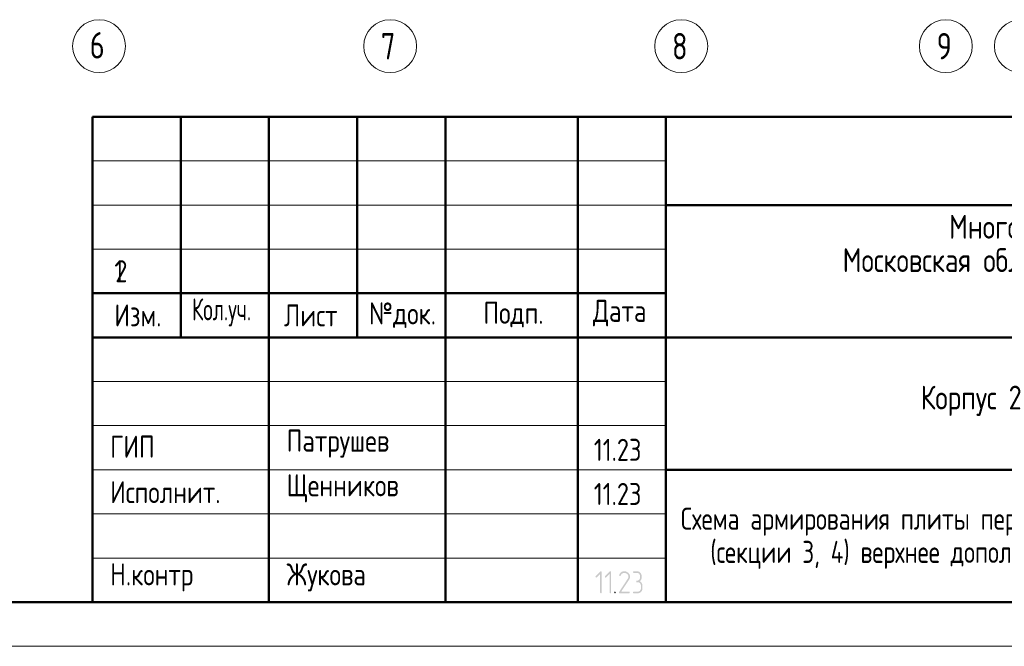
# Model space of a CAD drawing. Header units: millimetres. Extents: x 0 to 43617, y 0 to 59400.
# Tile 7 of 30: x 22174 to 33336, y 0 to 7100. Entities that reach past the tile are written whole.
import ezdxf

# ---------------------------------------------------------------- set-up
doc = ezdxf.new("R2010")
doc.units = ezdxf.units.MM
doc.linetypes.add('______5', pattern=[1100, 800, -100, 100, -100])
doc.layers.add('Standard', color=7, linetype='Continuous', lineweight=25)
doc.layers.add('Оси', color=40, linetype='______5', lineweight=18)
doc.styles.add('GOST 2.304-81', font='txt')
doc.styles.add('ISOCPEUR', font='txt')

msp = doc.modelspace()

# ---------------------------------------------------------------- hatches: boundary and pattern name
at = {"layer": 'Standard', "linetype": 'Continuous', "lineweight": 25, "transparency": 33554687}
for points in [[(28772, 610), (28772, 609), (28772, 608), (28772, 607), (28771, 606), (28771, 605), (28771, 605), (28770, 604), (28769, 603), (28768, 602), (28767, 602), (28765, 601), (28763, 601), (28763, 601), (28762, 601), (28761, 602), (28761, 602), (28760, 602), (28759, 602), (28758, 603), (28757, 603), (28756, 604), (28756, 605), (28755, 605), (28755, 606), (28755, 607), (28754, 608), (28754, 609), (28754, 610), (28754, 820), (28716, 782), (28715, 780), (28713, 780), (28712, 779), (28710, 779), (28708, 779), (28707, 780), (28705, 780), (28704, 782), (28702, 783), (28702, 785), (28701, 786), (28701, 788), (28701, 788), (28701, 789), (28701, 790), (28702, 790), (28702, 791), (28702, 792), (28703, 793), (28704, 794), (28757, 848), (28758, 849), (28760, 849), (28761, 850), (28763, 850), (28765, 850), (28766, 849), (28768, 849), (28769, 848), (28770, 847), (28770, 846), (28771, 846), (28771, 845), (28772, 844), (28772, 843), (28772, 842), (28772, 841)], [(28878, 610), (28878, 609), (28878, 608), (28878, 607), (28878, 606), (28878, 605), (28877, 605), (28877, 604), (28876, 603), (28875, 602), (28873, 602), (28872, 601), (28870, 601), (28869, 601), (28869, 601), (28868, 602), (28867, 602), (28866, 602), (28865, 602), (28865, 603), (28863, 603), (28863, 604), (28862, 605), (28862, 605), (28861, 606), (28861, 607), (28861, 608), (28861, 609), (28861, 610), (28861, 820), (28823, 782), (28821, 780), (28820, 780), (28818, 779), (28817, 779), (28815, 779), (28813, 780), (28812, 780), (28810, 782), (28809, 783), (28808, 785), (28808, 786), (28808, 788), (28808, 788), (28808, 789), (28808, 790), (28808, 790), (28809, 791), (28809, 792), (28810, 793), (28810, 794), (28863, 848), (28865, 849), (28866, 849), (28868, 850), (28869, 850), (28871, 850), (28873, 849), (28874, 849), (28876, 848), (28876, 847), (28877, 846), (28877, 846), (28878, 845), (28878, 844), (28878, 843), (28878, 842), (28878, 841)], [(29082, 601), (28976, 601), (28975, 601), (28973, 602), (28971, 603), (28970, 604), (28969, 606), (28968, 607), (28967, 609), (28967, 611), (28967, 612), (28968, 613), (28968, 614), (28969, 615), (29066, 763), (29070, 770), (29073, 776), (29074, 779), (29074, 782), (29075, 786), (29075, 789), (29075, 791), (29075, 793), (29074, 795), (29074, 798), (29073, 800), (29073, 802), (29072, 804), (29071, 806), (29070, 807), (29069, 809), (29068, 811), (29067, 813), (29065, 814), (29064, 816), (29062, 818), (29060, 819), (29059, 821), (29057, 822), (29055, 823), (29053, 824), (29051, 826), (29049, 827), (29047, 828), (29045, 828), (29043, 829), (29041, 830), (29039, 831), (29036, 831), (29034, 831), (29032, 832), (29030, 832), (29028, 832), (29024, 832), (29021, 831), (29018, 831), (29016, 830), (29013, 829), (29010, 828), (29007, 827), (29005, 825), (29002, 823), (29000, 821), (28997, 819), (28995, 816), (28993, 813), (28991, 809), (28989, 806), (28988, 802), (28987, 800), (28986, 799), (28985, 798), (28984, 798), (28984, 797), (28982, 797), (28981, 796), (28980, 796), (28978, 796), (28976, 797), (28974, 797), (28973, 798), (28972, 799), (28972, 800), (28971, 800), (28971, 801), (28971, 802), (28970, 803), (28970, 804), (28970, 805), (28971, 808), (28972, 811), (28973, 813), (28974, 816), (28975, 818), (28976, 820), (28978, 823), (28979, 825), (28980, 827), (28982, 829), (28983, 831), (28985, 832), (28987, 834), (28988, 836), (28990, 837), (28992, 839), (28994, 840), (28998, 843), (29001, 845), (29005, 846), (29009, 848), (29013, 849), (29018, 849), (29022, 850), (29027, 850), (29030, 850), (29033, 850), (29036, 849), (29039, 849), (29042, 848), (29045, 848), (29048, 847), (29051, 846), (29054, 845), (29056, 843), (29059, 842), (29062, 840), (29064, 839), (29067, 837), (29070, 835), (29072, 833), (29075, 830), (29077, 828), (29079, 826), (29081, 823), (29083, 820), (29085, 818), (29087, 815), (29088, 813), (29089, 810), (29090, 807), (29091, 804), (29092, 801), (29092, 798), (29093, 795), (29093, 792), (29093, 789), (29093, 784), (29092, 780), (29092, 776), (29090, 772), (29090, 770), (29089, 767), (29088, 765), (29087, 763), (29086, 760), (29084, 758), (29083, 755), (29081, 753), (28993, 619), (29082, 619), (29084, 619), (29086, 618), (29087, 618), (29088, 616), (29090, 615), (29091, 613), (29091, 612), (29091, 610), (29091, 609), (29091, 607), (29090, 606), (29089, 604), (29088, 603), (29088, 603), (29087, 602), (29086, 602), (29085, 602), (29084, 601), (29083, 601)], [(29205, 737), (29208, 736), (29211, 734), (29214, 732), (29216, 730), (29219, 727), (29221, 724), (29223, 722), (29225, 718), (29227, 715), (29229, 712), (29230, 708), (29232, 705), (29233, 701), (29233, 697), (29234, 694), (29234, 690), (29234, 655), (29234, 652), (29233, 649), (29233, 646), (29233, 644), (29232, 641), (29231, 639), (29231, 636), (29230, 634), (29229, 632), (29228, 629), (29226, 627), (29225, 625), (29223, 623), (29222, 621), (29220, 619), (29218, 617), (29216, 615), (29214, 613), (29212, 611), (29210, 610), (29208, 609), (29205, 607), (29203, 606), (29201, 605), (29198, 604), (29196, 603), (29194, 603), (29191, 602), (29188, 602), (29186, 602), (29183, 601), (29180, 601), (29136, 601), (29134, 601), (29132, 602), (29131, 603), (29129, 604), (29128, 605), (29128, 607), (29127, 608), (29127, 610), (29127, 611), (29128, 613), (29128, 614), (29129, 616), (29130, 616), (29130, 617), (29131, 618), (29132, 618), (29133, 619), (29134, 619), (29135, 619), (29136, 619), (29180, 619), (29184, 619), (29188, 620), (29191, 620), (29194, 622), (29197, 623), (29200, 625), (29203, 627), (29206, 629), (29208, 632), (29210, 635), (29212, 638), (29213, 641), (29215, 644), (29215, 647), (29216, 651), (29216, 655), (29216, 690), (29216, 694), (29215, 697), (29215, 701), (29213, 704), (29212, 707), (29210, 710), (29208, 713), (29206, 715), (29203, 718), (29200, 720), (29197, 722), (29194, 723), (29191, 724), (29188, 725), (29184, 726), (29180, 726), (29171, 726), (29169, 726), (29168, 726), (29166, 727), (29165, 728), (29164, 730), (29163, 731), (29163, 733), (29163, 735), (29163, 736), (29163, 737), (29164, 738), (29165, 740), (29165, 741), (29166, 742), (29167, 742), (29167, 743), (29168, 743), (29169, 743), (29170, 743), (29171, 743), (29175, 743), (29179, 744), (29182, 745), (29185, 746), (29188, 747), (29191, 749), (29194, 751), (29197, 754), (29199, 756), (29201, 759), (29203, 762), (29204, 765), (29206, 768), (29206, 772), (29207, 775), (29207, 779), (29207, 797), (29207, 800), (29206, 804), (29206, 807), (29204, 810), (29203, 814), (29201, 816), (29199, 819), (29197, 822), (29194, 824), (29191, 826), (29188, 828), (29185, 830), (29182, 831), (29179, 832), (29175, 832), (29171, 832), (29136, 832), (29134, 832), (29132, 833), (29131, 834), (29129, 835), (29128, 836), (29128, 838), (29127, 839), (29127, 841), (29127, 842), (29128, 844), (29128, 845), (29129, 847), (29130, 847), (29130, 848), (29131, 849), (29132, 849), (29133, 850), (29134, 850), (29135, 850), (29136, 850), (29171, 850), (29174, 850), (29177, 850), (29180, 849), (29182, 849), (29185, 849), (29187, 848), (29190, 847), (29192, 846), (29194, 845), (29197, 844), (29199, 843), (29201, 841), (29203, 840), (29205, 838), (29207, 836), (29209, 835), (29211, 833), (29213, 831), (29214, 829), (29216, 826), (29217, 824), (29219, 822), (29220, 820), (29221, 817), (29222, 815), (29222, 813), (29223, 810), (29224, 807), (29224, 805), (29224, 802), (29225, 800), (29225, 797), (29225, 779), (29225, 773), (29225, 772), (29225, 771), (29225, 770), (29224, 770), (29224, 768), (29224, 767), (29223, 767), (29223, 766), (29223, 764), (29222, 761), (29221, 759), (29220, 756), (29218, 753), (29217, 751), (29215, 749), (29214, 746), (29212, 744), (29210, 742), (29208, 740)], [(28923, 619), (28924, 619), (28926, 618), (28927, 618), (28929, 616), (28930, 615), (28931, 613), (28932, 612), (28932, 610), (28932, 609), (28931, 607), (28930, 606), (28929, 604), (28929, 603), (28928, 603), (28927, 602), (28927, 602), (28926, 602), (28925, 601), (28924, 601), (28923, 601), (28921, 601), (28919, 602), (28917, 603), (28916, 604), (28915, 605), (28914, 607), (28914, 608), (28914, 610), (28914, 611), (28914, 613), (28915, 614), (28916, 616), (28917, 616), (28917, 617), (28918, 618), (28919, 618), (28920, 619), (28921, 619), (28922, 619)]]:
    msp.add_hatch(color=7, dxfattribs=at).paths.add_polyline_path(points, flags=16)

# ---------------------------------------------------------------- linework, layer by layer
at = {"layer": 'Standard', "color": 7, "linetype": 'Continuous', "lineweight": 50, "transparency": 33554687}
for p, q in [((23000, 500), (23000, 6000)), ((23000, 6000), (41500, 6000)), ((24000, 3500), (24000, 6000)), ((25000, 500), (25000, 6000)), ((26000, 3500), (26000, 6000)), ((27000, 500), (27000, 6000)), ((28500, 500), (28500, 6000)), ((29500, 500), (29500, 6000)), ((29500, 5000), (41500, 5000)), ((23000, 4000), (29500, 4000)), ((23000, 4000), (29500, 4000)), ((23000, 3500), (29500, 3500)), ((23000, 3500), (29500, 3500)), ((29500, 3500), (41500, 3500)), ((29500, 2000), (41500, 2000))]:
    msp.add_line(p, q, dxfattribs=at)
at = {"layer": 'Standard', "color": 7, "linetype": 'Continuous', "lineweight": 13, "transparency": 33554687}
for p, q in [((23000, 5500), (29500, 5500)), ((23000, 5000), (29500, 5000)), ((23000, 4500), (29500, 4500)), ((23000, 3000), (29500, 3000)), ((23000, 2500), (29500, 2500)), ((23000, 2500), (29500, 2500)), ((23000, 2000), (29500, 2000)), ((23000, 2000), (29500, 2000)), ((23000, 1500), (29500, 1500)), ((23000, 1000), (29500, 1000))]:
    msp.add_line(p, q, dxfattribs=at)
at = {"layer": 'Standard', "color": 7, "linetype": 'Continuous', "lineweight": 25, "transparency": 33554687}
msp.add_line((23000, 500), (41500, 500), dxfattribs=at)
msp.add_line((23000, 500), (41500, 500), dxfattribs=at)
msp.add_line((23000, 500), (41500, 500), dxfattribs=at)
at = {"layer": 'Standard', "color": 7, "linetype": 'Continuous', "lineweight": 13, "transparency": 33554687}
msp.add_lwpolyline([(0, 0), (42000, 0), (42000, 59400), (0, 59400), (0, 0)], close=True, dxfattribs=at)
msp.add_lwpolyline([(42000, 59400), (0, 59400), (0, 0), (42000, 0), (42000, 59400)], dxfattribs=at)
msp.add_lwpolyline([(42000, 59400), (0, 59400), (0, 0), (42000, 0), (42000, 59400)], dxfattribs=at)
at = {"layer": 'Standard', "color": 7, "linetype": 'Continuous', "lineweight": 50, "transparency": 33554687}
msp.add_lwpolyline([(2000, 58900), (41500, 58900), (41500, 500), (2000, 500), (2000, 58900)], close=True, dxfattribs=at)
at = {"layer": 'Standard', "color": 7, "linetype": 'Continuous', "lineweight": 25, "transparency": 33554687}
msp.add_lwpolyline([(41500, 6000), (23000, 6000), (23000, 500), (41500, 500), (41500, 6000)], dxfattribs=at)
at = {"layer": 'Оси', "color": 7, "linetype": 'Continuous', "lineweight": 13, "transparency": 33554687}
for centre in [(23074, 6800), (26374, 6800), (29674, 6800), (32674, 6800), (33524, 6800)]:
    msp.add_circle(centre, 300, dxfattribs=at)

# ---------------------------------------------------------------- texts
at = {"layer": 'Standard', "color": 7, "linetype": 'Continuous', "lineweight": 25, "transparency": 33554687, "style": 'GOST 2.304-81'}
for s, insert, char_height, width, attachment_point in [('Многоквартирный\\~жилой\\~дом\\~по\\~адресу:\\~', (32710, 4545), 270, 5717.08, 7), ('Московская\\~область,\\~городской\\~округ\\~Звенигород,\\~район\\~', (31504, 4167), 270, 8136.21, 7), ('\\A1;{\\fGOST 2.304-81|i0|b0;\\H250.000000;\\W1.000000;\\C7;2}\\P', (23327, 4375), 250, 283.33, 2), ('1', (23248, 4125), 250, 231.56, 7), ('Изм.', (23248, 3625), 250, 631.15, 7), ('Лист', (25171, 3625), 250, 782.23, 7), ('№док.', (26135, 3607), 250, 853.39, 7), ('Подп.', (27431, 3614), 250, 764.53, 7), ('Дата', (28673, 3625), 250, 782.23, 7), ('\\W0.83;Кол.уч.', (24127, 3625), 250, 799.96, 7), ('Корпус\\~2', (32388, 2610), 270, 1362.88, 7), ('ГИП', (23200, 2137), 250, 586.81, 7), ('Патрушев', (25200, 2137), 250, 1386.36, 7), ('11.23', (28683, 2101), 250, 693.37, 7), ('Исполнит.', (23200, 1622), 250, 1386.36, 7), ('Щенников', (25200, 1631), 250, 1333.08, 7), ('11.23', (28683, 1601), 250, 693.37, 7), ('Н.контр', (23200, 622), 250, 1102.09, 7), ('Жукова', (25200, 622), 250, 1031.11, 7)]:
    msp.add_mtext(s, dxfattribs=dict(at, insert=insert, char_height=char_height, width=width, attachment_point=attachment_point))
at = {"layer": 'Standard', "color": 7, "linetype": 'Continuous', "lineweight": 13, "transparency": 33554687, "insert": (3000, 2467), "char_height": 250, "width": 20566.88, "attachment_point": 1, "line_spacing_factor": 0.903614}
msp.add_mtext('\\A1;{\\fGOST 2.304-81|i0|b0;\\H250.000000;\\W1.000000;\\C7;1. Общие указания см. листы КЖ5.2-1. Ведомость расхода стали см. лист КЖ5.2-15.}\\P{\\fGOST 2.304-81|i0|b0;\\H250.000000;\\W1.000000;\\C7;2. Спецификацию элементов, ведомость деталей см. листы КЖ5.2-14...15.}\\P{\\fGOST 2.304-81|i0|b0;\\H250.000000;\\W1.000000;\\C7;3. Сечения по плите перекрытия см. лист КЖ5.2-23. Детали плана см. лист КЖ5.2-46...47.}\\P{\\fGOST 2.304-81|i0|b0;\\H250.000000;\\W1.000000;\\C7;4. В местах попадания отверстий в зону дополнительного армирования, стержни арматуры раздвинуть либо отогнцть по месту.}\\P', dxfattribs=at)
at = {"layer": 'Standard', "color": 7, "linetype": 'Continuous', "lineweight": 25, "transparency": 33554687, "insert": (33000, 1571), "char_height": 250, "width": 8087.5, "attachment_point": 2, "line_spacing_factor": 0.903614}
msp.add_mtext('\\A1;{\\fGOST 2.304-81|i0|b0;\\H250.000000;\\W0.952381;\\C7;Схема армирования плиты перекрытия на отм. +3.200}\\P{\\fGOST 2.304-81|i0|b0;\\H250.000000;\\W0.952381;\\C7;(секции 3, 4) верхнее дополнительное (по оси Х)}\\P', dxfattribs=at)
at = {"layer": 'Оси', "color": 7, "linetype": 'Continuous', "lineweight": 25, "transparency": 33554687, "char_height": 300, "width": 326.41, "attachment_point": 7, "style": 'ISOCPEUR'}
for s, insert in [('\\W0.78;6', (22969, 6660)), ('\\W0.78;7', (26269, 6650)), ('\\W0.78;8', (29569, 6650)), ('\\W0.78;9', (32569, 6650))]:
    msp.add_mtext(s, dxfattribs=dict(at, insert=insert))

doc.saveas('drawing.dxf')
